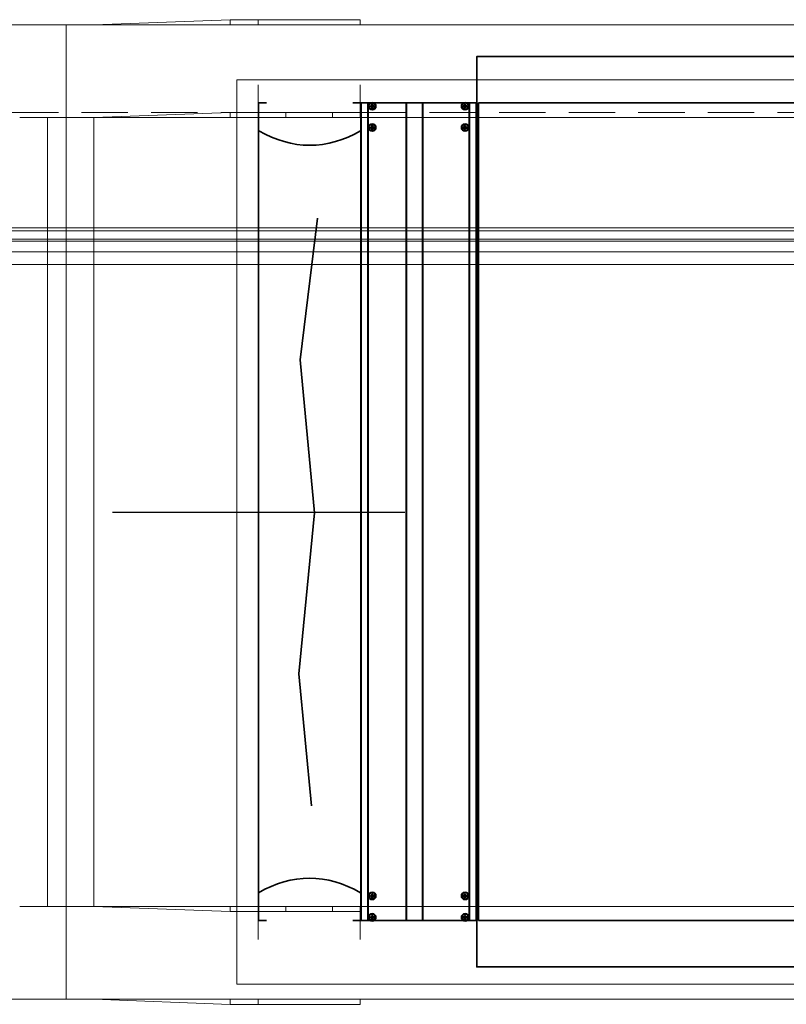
# Model space of a CAD drawing. Header units: millimetres. Extents: x 42175 to 97175, y 10092 to 468192.
# Tile 169 of 235: x 78456 to 79282, y 24398 to 25459. Entities that reach past the tile are written whole.
import ezdxf

# ---------------------------------------------------------------- set-up
doc = ezdxf.new("R2010")
doc.units = ezdxf.units.MM
doc.header["$XCLIPFRAME"] = 2
doc.linetypes.add('DASHED', pattern=[0.75, 0.5, -0.25])
for name, color, linetype in [('FLUID-W3', 8, 'Continuous'), ('FLUID-W3-150-ARRDU', 8, 'Continuous'), ('FLUID-W3-INS', 8, 'Continuous'), ('Konstrukcja - Dach', 8, 'Continuous'), ('Konstrukcja - Siatka mod', 8, 'Continuous')]:
    doc.layers.add(name, color=color, linetype=linetype)
picture_1 = doc.add_image_def('image3.bmp', size_in_pixel=(1540, 807))

msp = doc.modelspace()

# ---------------------------------------------------------------- linework, layer by layer
at = {"color": 8, "linetype": 'Continuous', "lineweight": 35, "ltscale": 100}
for p, q in [((80440.3, 25419.2), (78948.3, 25419.2)), ((78948.3, 25369.2), (78948.3, 25419.2)), ((78823.3, 24488.2), (78823.3, 25369.2)), ((78823.3, 25369.2), (78833.9, 25369.2)), ((78823.8, 25369.2), (78823.8, 24488.2)), ((78831.1, 25369.2), (78831.1, 24488.2)), ((78831.3, 25369.2), (78831.3, 24488.2)), ((78837.7, 25369.2), (78933.9, 25369.2)), ((78872.3, 25369.2), (78872.3, 24488.2)), ((78872.8, 25369.2), (78872.8, 24488.2)), ((78889.8, 25369.2), (78889.8, 24488.2)), ((78890.3, 25369.2), (78890.3, 24488.2)), ((78937.7, 25369.2), (78948.3, 25369.2)), ((78940.3, 25369.2), (78940.3, 24488.2)), ((78940.6, 25369.2), (78940.6, 24488.2)), ((78947.8, 25369.2), (78947.8, 24488.2)), ((78948.3, 25369.2), (78948.3, 24488.2)), ((78948.3, 25369.2), (78948.3, 24488.2)), ((78950.3, 25369.2), (78950.3, 24488.2)), ((80438.3, 25369.2), (78950.3, 25369.2)), ((78838, 25366.2), (78833.7, 25366.2)), ((78838, 25365.2), (78833.7, 25365.2)), ((78834.8, 25365.2), (78834.8, 25366.2)), ((78835.3, 25367.8), (78835.3, 25363.5)), ((78836.3, 25366.7), (78835.3, 25366.7)), ((78836.3, 25365.2), (78835.3, 25366.2)), ((78835.3, 25365.2), (78836.3, 25366.2)), ((78836.3, 25365.7), (78835.3, 25365.7)), ((78836.3, 25364.7), (78835.3, 25364.7)), ((78835.8, 25365.2), (78835.8, 25366.2)), ((78836.3, 25367.8), (78836.3, 25363.5)), ((78836.8, 25365.2), (78836.8, 25366.2)), ((78938, 25366.2), (78933.7, 25366.2)), ((78938, 25365.2), (78933.7, 25365.2)), ((78934.8, 25365.2), (78934.8, 25366.2)), ((78935.3, 25367.8), (78935.3, 25363.5)), ((78936.3, 25366.7), (78935.3, 25366.7)), ((78935.3, 25365.2), (78936.3, 25366.2)), ((78936.3, 25365.2), (78935.3, 25366.2)), ((78936.3, 25365.7), (78935.3, 25365.7)), ((78936.3, 25364.7), (78935.3, 25364.7)), ((78935.8, 25365.2), (78935.8, 25366.2)), ((78936.3, 25367.8), (78936.3, 25363.5)), ((78936.8, 25365.2), (78936.8, 25366.2)), ((78838, 25343.2), (78833.7, 25343.2)), ((78838, 25342.2), (78833.7, 25342.2)), ((78834.8, 25342.2), (78834.8, 25343.2)), ((78835.3, 25344.8), (78835.3, 25340.5)), ((78836.3, 25343.7), (78835.3, 25343.7)), ((78836.3, 25342.2), (78835.3, 25343.2)), ((78835.3, 25342.2), (78836.3, 25343.2)), ((78836.3, 25342.7), (78835.3, 25342.7)), ((78836.3, 25341.7), (78835.3, 25341.7)), ((78835.8, 25342.2), (78835.8, 25343.2)), ((78836.3, 25344.8), (78836.3, 25340.5)), ((78836.8, 25342.2), (78836.8, 25343.2)), ((78938, 25343.2), (78933.7, 25343.2)), ((78938, 25342.2), (78933.7, 25342.2)), ((78934.8, 25342.2), (78934.8, 25343.2)), ((78935.3, 25344.8), (78935.3, 25340.5)), ((78936.3, 25343.7), (78935.3, 25343.7)), ((78935.3, 25342.2), (78936.3, 25343.2)), ((78936.3, 25342.2), (78935.3, 25343.2)), ((78936.3, 25342.7), (78935.3, 25342.7)), ((78936.3, 25341.7), (78935.3, 25341.7)), ((78935.8, 25342.2), (78935.8, 25343.2)), ((78936.3, 25344.8), (78936.3, 25340.5)), ((78936.8, 25342.2), (78936.8, 25343.2)), ((78948.3, 25339.2), (78950.3, 25339.2)), ((78838, 24515.2), (78833.7, 24515.2)), ((78838, 24514.2), (78833.7, 24514.2)), ((78834.8, 24515.2), (78834.8, 24514.2)), ((78835.3, 24512.5), (78835.3, 24516.8)), ((78836.3, 24515.7), (78835.3, 24515.7)), ((78836.3, 24515.2), (78835.3, 24514.2)), ((78835.3, 24515.2), (78836.3, 24514.2)), ((78836.3, 24514.7), (78835.3, 24514.7)), ((78836.3, 24513.7), (78835.3, 24513.7)), ((78835.8, 24515.2), (78835.8, 24514.2)), ((78836.3, 24512.5), (78836.3, 24516.8)), ((78836.8, 24515.2), (78836.8, 24514.2)), ((78938, 24515.2), (78933.7, 24515.2)), ((78938, 24514.2), (78933.7, 24514.2)), ((78934.8, 24515.2), (78934.8, 24514.2)), ((78935.3, 24512.5), (78935.3, 24516.8)), ((78936.3, 24515.7), (78935.3, 24515.7)), ((78935.3, 24515.2), (78936.3, 24514.2)), ((78936.3, 24515.2), (78935.3, 24514.2)), ((78936.3, 24514.7), (78935.3, 24514.7)), ((78936.3, 24513.7), (78935.3, 24513.7)), ((78935.8, 24515.2), (78935.8, 24514.2)), ((78936.3, 24512.5), (78936.3, 24516.8)), ((78936.8, 24515.2), (78936.8, 24514.2)), ((78948.3, 24518.2), (78950.3, 24518.2)), ((78823.3, 24488.2), (78833.9, 24488.2)), ((78838, 24492.2), (78833.7, 24492.2)), ((78838, 24491.2), (78833.7, 24491.2)), ((78834.8, 24492.2), (78834.8, 24491.2)), ((78835.3, 24489.5), (78835.3, 24493.8)), ((78836.3, 24492.7), (78835.3, 24492.7)), ((78836.3, 24492.2), (78835.3, 24491.2)), ((78835.3, 24492.2), (78836.3, 24491.2)), ((78836.3, 24491.7), (78835.3, 24491.7)), ((78836.3, 24490.7), (78835.3, 24490.7)), ((78835.8, 24492.2), (78835.8, 24491.2)), ((78836.3, 24489.5), (78836.3, 24493.8)), ((78836.8, 24492.2), (78836.8, 24491.2)), ((78837.7, 24488.2), (78933.9, 24488.2)), ((78938, 24492.2), (78933.7, 24492.2)), ((78938, 24491.2), (78933.7, 24491.2)), ((78934.8, 24492.2), (78934.8, 24491.2)), ((78935.3, 24489.5), (78935.3, 24493.8)), ((78936.3, 24492.7), (78935.3, 24492.7)), ((78935.3, 24492.2), (78936.3, 24491.2)), ((78936.3, 24492.2), (78935.3, 24491.2)), ((78936.3, 24491.7), (78935.3, 24491.7)), ((78936.3, 24490.7), (78935.3, 24490.7)), ((78935.8, 24492.2), (78935.8, 24491.2)), ((78936.3, 24489.5), (78936.3, 24493.8)), ((78936.8, 24492.2), (78936.8, 24491.2)), ((78937.7, 24488.2), (78948.3, 24488.2)), ((78948.3, 24488.2), (78948.3, 24438.2)), ((80438.3, 24488.2), (78950.3, 24488.2)), ((80440.3, 24438.2), (78948.3, 24438.2))]:
    msp.add_line(p, q, dxfattribs=at)
at = {"color": 8, "linetype": 'Continuous', "lineweight": 35, "ltscale": 100, "flags": 128}
msp.add_lwpolyline([(80440.3, 24438.2), (78948.3, 24438.2), (78948.3, 25419.2), (80440.3, 25419.2)], close=True, dxfattribs=at)
for points in [[(78721.9, 25369.2), (78713.3, 25369.2), (78713.3, 24488.2), (78721.9, 24488.2)], [(78814.7, 25369.2), (78823.3, 25369.2), (78823.3, 24488.2), (78814.7, 24488.2)], [(78833.7, 25365.7), (78833.7, 25365.8), (78833.7, 25365.9), (78833.7, 25366.1), (78833.7, 25366.2)], [(78833.7, 25365.2), (78833.7, 25365.3), (78833.7, 25365.4), (78833.7, 25365.6), (78833.7, 25365.7)], [(78836.3, 25367.8), (78836.1, 25367.8), (78836, 25367.8), (78835.8, 25367.8), (78835.6, 25367.8), (78835.5, 25367.8), (78835.3, 25367.8)], [(78835.3, 25363.5), (78835.5, 25363.5), (78835.6, 25363.5), (78835.8, 25363.5), (78836, 25363.5), (78836.1, 25363.5), (78836.3, 25363.5)], [(78838, 25366.2), (78838, 25366.1), (78838, 25365.9), (78838, 25365.8), (78838, 25365.7)], [(78838, 25365.7), (78838, 25365.6), (78838, 25365.4), (78838, 25365.3), (78838, 25365.2)], [(78933.7, 25365.7), (78933.7, 25365.8), (78933.7, 25365.9), (78933.7, 25366.1), (78933.7, 25366.2)], [(78933.7, 25365.2), (78933.7, 25365.3), (78933.7, 25365.4), (78933.7, 25365.6), (78933.7, 25365.7)], [(78936.3, 25367.8), (78936.1, 25367.8), (78936, 25367.8), (78935.8, 25367.8), (78935.6, 25367.8), (78935.5, 25367.8), (78935.3, 25367.8)], [(78935.3, 25363.5), (78935.5, 25363.5), (78935.6, 25363.5), (78935.8, 25363.5), (78936, 25363.5), (78936.1, 25363.5), (78936.3, 25363.5)], [(78938, 25366.2), (78938, 25366.1), (78938, 25365.9), (78938, 25365.8), (78938, 25365.7)], [(78938, 25365.7), (78938, 25365.6), (78938, 25365.4), (78938, 25365.3), (78938, 25365.2)], [(78833.7, 25342.7), (78833.7, 25342.8), (78833.7, 25342.9), (78833.7, 25343.1), (78833.7, 25343.2)], [(78833.7, 25342.2), (78833.7, 25342.3), (78833.7, 25342.4), (78833.7, 25342.6), (78833.7, 25342.7)], [(78836.3, 25344.8), (78836.1, 25344.8), (78836, 25344.8), (78835.8, 25344.8), (78835.6, 25344.8), (78835.5, 25344.8), (78835.3, 25344.8)], [(78835.3, 25340.5), (78835.5, 25340.5), (78835.6, 25340.5), (78835.8, 25340.5), (78836, 25340.5), (78836.1, 25340.5), (78836.3, 25340.5)], [(78838, 25343.2), (78838, 25343.1), (78838, 25342.9), (78838, 25342.8), (78838, 25342.7)], [(78838, 25342.7), (78838, 25342.6), (78838, 25342.4), (78838, 25342.3), (78838, 25342.2)], [(78933.7, 25342.7), (78933.7, 25342.8), (78933.7, 25342.9), (78933.7, 25343.1), (78933.7, 25343.2)], [(78933.7, 25342.2), (78933.7, 25342.3), (78933.7, 25342.4), (78933.7, 25342.6), (78933.7, 25342.7)], [(78936.3, 25344.8), (78936.1, 25344.8), (78936, 25344.8), (78935.8, 25344.8), (78935.6, 25344.8), (78935.5, 25344.8), (78935.3, 25344.8)], [(78935.3, 25340.5), (78935.5, 25340.5), (78935.6, 25340.5), (78935.8, 25340.5), (78936, 25340.5), (78936.1, 25340.5), (78936.3, 25340.5)], [(78938, 25343.2), (78938, 25343.1), (78938, 25342.9), (78938, 25342.8), (78938, 25342.7)], [(78938, 25342.7), (78938, 25342.6), (78938, 25342.4), (78938, 25342.3), (78938, 25342.2)], [(78770.4, 24611.9), (78756.8, 24754.2), (78773.6, 24927.4), (78757.9, 25092.4), (78776.7, 25245)], [(78833.7, 24515.2), (78833.7, 24515.1), (78833.7, 24514.9), (78833.7, 24514.8), (78833.7, 24514.7)], [(78833.7, 24514.7), (78833.7, 24514.6), (78833.7, 24514.4), (78833.7, 24514.3), (78833.7, 24514.2)], [(78835.3, 24516.8), (78835.5, 24516.8), (78835.6, 24516.8), (78835.8, 24516.8), (78836, 24516.8), (78836.1, 24516.8), (78836.3, 24516.8)], [(78836.3, 24512.5), (78836.1, 24512.5), (78836, 24512.5), (78835.8, 24512.5), (78835.6, 24512.5), (78835.5, 24512.5), (78835.3, 24512.5)], [(78838, 24514.7), (78838, 24514.8), (78838, 24514.9), (78838, 24515.1), (78838, 24515.2)], [(78838, 24514.2), (78838, 24514.3), (78838, 24514.4), (78838, 24514.6), (78838, 24514.7)], [(78933.7, 24515.2), (78933.7, 24515.1), (78933.7, 24514.9), (78933.7, 24514.8), (78933.7, 24514.7)], [(78933.7, 24514.7), (78933.7, 24514.6), (78933.7, 24514.4), (78933.7, 24514.3), (78933.7, 24514.2)], [(78935.3, 24516.8), (78935.5, 24516.8), (78935.6, 24516.8), (78935.8, 24516.8), (78936, 24516.8), (78936.1, 24516.8), (78936.3, 24516.8)], [(78936.3, 24512.5), (78936.1, 24512.5), (78936, 24512.5), (78935.8, 24512.5), (78935.6, 24512.5), (78935.5, 24512.5), (78935.3, 24512.5)], [(78938, 24514.7), (78938, 24514.8), (78938, 24514.9), (78938, 24515.1), (78938, 24515.2)], [(78938, 24514.2), (78938, 24514.3), (78938, 24514.4), (78938, 24514.6), (78938, 24514.7)], [(78833.7, 24492.2), (78833.7, 24492.1), (78833.7, 24491.9), (78833.7, 24491.8), (78833.7, 24491.7)], [(78833.7, 24491.7), (78833.7, 24491.6), (78833.7, 24491.4), (78833.7, 24491.3), (78833.7, 24491.2)], [(78835.3, 24493.8), (78835.5, 24493.8), (78835.6, 24493.8), (78835.8, 24493.8), (78836, 24493.8), (78836.1, 24493.8), (78836.3, 24493.8)], [(78836.3, 24489.5), (78836.1, 24489.5), (78836, 24489.5), (78835.8, 24489.5), (78835.6, 24489.5), (78835.5, 24489.5), (78835.3, 24489.5)], [(78838, 24491.7), (78838, 24491.8), (78838, 24491.9), (78838, 24492.1), (78838, 24492.2)], [(78838, 24491.2), (78838, 24491.3), (78838, 24491.4), (78838, 24491.6), (78838, 24491.7)], [(78933.7, 24492.2), (78933.7, 24492.1), (78933.7, 24491.9), (78933.7, 24491.8), (78933.7, 24491.7)], [(78933.7, 24491.7), (78933.7, 24491.6), (78933.7, 24491.4), (78933.7, 24491.3), (78933.7, 24491.2)], [(78935.3, 24493.8), (78935.5, 24493.8), (78935.6, 24493.8), (78935.8, 24493.8), (78936, 24493.8), (78936.1, 24493.8), (78936.3, 24493.8)], [(78936.3, 24489.5), (78936.1, 24489.5), (78936, 24489.5), (78935.8, 24489.5), (78935.6, 24489.5), (78935.5, 24489.5), (78935.3, 24489.5)], [(78938, 24491.7), (78938, 24491.8), (78938, 24491.9), (78938, 24492.1), (78938, 24492.2)], [(78938, 24491.2), (78938, 24491.3), (78938, 24491.4), (78938, 24491.6), (78938, 24491.7)]]:
    msp.add_lwpolyline(points, dxfattribs=at)
at = {"color": 8, "linetype": 'Continuous', "lineweight": 35, "ltscale": 100}
for centre, radius in [((78835.8, 25365.7), 4), ((78835.8, 25365.7), 3.55), ((78935.8, 25365.7), 4), ((78935.8, 25365.7), 3.55), ((78835.8, 25342.7), 4), ((78835.8, 25342.7), 3.55), ((78935.8, 25342.7), 4), ((78935.8, 25342.7), 3.55), ((78835.8, 24514.7), 4), ((78835.8, 24514.7), 3.55), ((78935.8, 24514.7), 4), ((78935.8, 24514.7), 3.55), ((78835.8, 24491.7), 4), ((78835.8, 24491.7), 3.55), ((78935.8, 24491.7), 4), ((78935.8, 24491.7), 3.55)]:
    msp.add_circle(centre, radius, dxfattribs=at)
for centre, start_param, end_param in [((78768.4, 25705.5), 5.996277, 6.570093), ((78768.2, 24151.9), 2.854685, 3.428501)]:
    msp.add_ellipse(centre, major_axis=(0, -381.9), ratio=0.507675, start_param=start_param, end_param=end_param, dxfattribs=at)
at = {"layer": 'FLUID-W3', "color": 8, "linetype": 'Continuous', "lineweight": 18, "ltscale": 100}
for p, q in [((78712.8, 25388.9), (78712.8, 25353.4)), ((78712.8, 25353.4), (78712.8, 25388.9)), ((78822.8, 25388.9), (78822.8, 25353.4)), ((78682.8, 25358.9), (78682.8, 25353.4)), ((78682.8, 25353.4), (78682.8, 25358.9)), ((78742.8, 25358.9), (78742.8, 25353.4)), ((78792.8, 25358.9), (78792.8, 25353.4)), ((78485.8, 25353.4), (78485.8, 24503.4)), ((78535.8, 25353.4), (78535.8, 24503.4)), ((78682.8, 24503.4), (78682.8, 24497.9)), ((78682.8, 24497.9), (78682.8, 24503.4)), ((78712.8, 24503.4), (78712.8, 24467.9)), ((78712.8, 24467.9), (78712.8, 24503.4)), ((78742.8, 24503.4), (78742.8, 24497.9)), ((78792.8, 24503.4), (78792.8, 24497.9)), ((78822.8, 24503.4), (78822.8, 24467.9))]:
    msp.add_line(p, q, dxfattribs=at)
at = {"layer": 'FLUID-W3', "color": 8, "linetype": 'Continuous', "lineweight": 0, "ltscale": 100}
for p, q in [((78682.8, 25358.9), (78535.8, 25353.4)), ((78712.8, 25358.9), (78682.8, 25358.9)), ((78712.8, 25358.9), (78822.8, 25358.9)), ((78455.8, 25353.4), (78505.8, 25353.4)), ((80005.8, 25353.4), (78505.8, 25353.4)), ((78505.8, 24503.4), (78455.8, 24503.4)), ((78505.8, 24503.4), (80005.8, 24503.4)), ((78682.8, 24497.9), (78535.8, 24503.4)), ((78712.8, 24497.9), (78682.8, 24497.9)), ((78712.8, 24497.9), (78822.8, 24497.9))]:
    msp.add_line(p, q, dxfattribs=at)
at = {"layer": 'FLUID-W3-150-ARRDU', "color": 8, "linetype": 'Continuous', "lineweight": 25, "ltscale": 100, "flags": 128}
msp.add_lwpolyline([(78555.8, 24928.4), (78870.8, 24928.4)], dxfattribs=at)
at = {"layer": 'FLUID-W3-INS', "color": 8, "linetype": 'Continuous', "lineweight": 13, "ltscale": 100}
for p, q in [((78505.8, 25453.4), (80005.8, 25453.4)), ((78505.8, 24403.4), (78505.8, 25453.4)), ((78682.8, 25458.9), (78535.8, 25453.4)), ((78682.8, 25458.9), (78682.8, 25453.4)), ((78712.8, 25458.9), (78682.8, 25458.9)), ((78712.8, 25458.9), (78822.8, 25458.9)), ((78712.8, 25458.9), (78712.8, 25453.4)), ((78712.8, 25453.4), (78712.8, 25458.9)), ((78822.8, 25458.9), (78822.8, 25453.4)), ((77755.9, 25453.3), (78455.8, 25453.3)), ((78455.8, 25453.3), (78505.8, 25453.3)), ((78455.8, 24403.5), (77755.9, 24403.5)), ((78505.8, 24403.5), (78455.8, 24403.5)), ((80005.8, 24403.4), (78505.8, 24403.4)), ((78682.8, 24397.9), (78535.8, 24403.4)), ((78682.8, 24403.4), (78682.8, 24397.9)), ((78712.8, 24403.4), (78712.8, 24397.9)), ((78712.8, 24397.9), (78712.8, 24403.4)), ((78822.8, 24403.4), (78822.8, 24397.9)), ((78682.8, 24397.9), (78712.8, 24397.9)), ((78822.8, 24397.9), (78712.8, 24397.9))]:
    msp.add_line(p, q, dxfattribs=at)
at = {"layer": 'Konstrukcja - Dach', "color": 8, "linetype": 'Continuous', "lineweight": 13, "ltscale": 100, "flags": 128}
for points in [[(69712.1, 25234.7), (82160, 25234.7)], [(69712.5, 25231.5), (82160.3, 25231.5)], [(69704.5, 25222.5), (82160, 25222.5)], [(69704.8, 25222.5), (82160.3, 25222.5)], [(69712.1, 25220.2), (82160, 25220.2)], [(69712.5, 25220.2), (82160.3, 25220.2)], [(69704.5, 25208.9), (82160, 25208.9)], [(69704.8, 25208.9), (82160.3, 25208.9)], [(82160, 25208.9), (73520, 25208.9)], [(82160, 25208.9), (73520, 25208.9)], [(82160.3, 25208.9), (73520.3, 25208.9)], [(82160.3, 25208.9), (73520.3, 25208.9)], [(82160, 25195.3), (73520, 25195.3)], [(82160, 25195.3), (73520, 25195.3)], [(82160.3, 25195.3), (73520.3, 25195.3)], [(82160.3, 25195.3), (73520.3, 25195.3)]]:
    msp.add_lwpolyline(points, dxfattribs=at)
at = {"layer": 'Konstrukcja - Siatka mod', "color": 8, "linetype": 'DASHED', "lineweight": 13, "ltscale": 100}
msp.add_line((53022.5, 25358.9), (82467, 25358.9), dxfattribs=at)

# ---------------------------------------------------------------- pictures from other files: only their frames are drawn
at = {"color": 8, "lineweight": 13}
image = msp.add_image(picture_1, insert=(78690, 24419.7), size_in_units=(1860, 974.5), dxfattribs=at)
image.set_boundary_path([(-0.5, -0.5), (1539.5, 806.5)])

doc.saveas('drawing.dxf')
